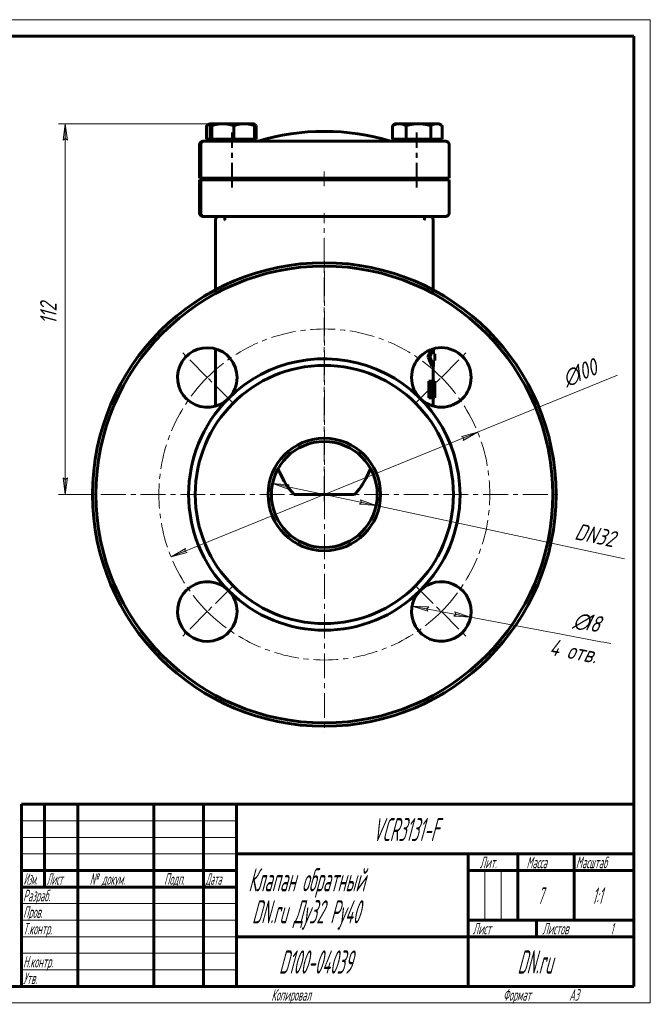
# Model space of a CAD drawing. Header units: millimetres. Extents: x 0 to 420, y 0 to 297.
# Tile 3 of 3: x 229 to 420, y 0 to 297. Entities that reach past the tile are written whole.
import ezdxf

# ---------------------------------------------------------------- set-up
doc = ezdxf.new("R2010")
doc.units = ezdxf.units.MM
for name, pattern in [('K5LT_AXLED', [12, 7.5, -1.5, 1.5, -1.5]), ('K5LT_BASIC', [0]), ('K5LT_THIN', [0])]:
    doc.linetypes.add(name, pattern=pattern)
doc.layers.add('Системный слой', color=7, linetype='Continuous')
doc.layers.add('Системный слой (1)', color=7, linetype='Continuous', true_color=0x6c6c6c)
doc.styles.add('KDIMTEXTSTYLE', font='GOST_AU.SHX', dxfattribs={"width": 0.96, "oblique": 15, "height": 5})
doc.styles.add('KTEXTSTYLE', font='GOST_AU.SHX', dxfattribs={"width": 0.56, "height": 5})
doc.dimstyles.new('KDIMSTYLE (1.00)', dxfattribs={"dimtxt": 5, "dimasz": 1, "dimexe": 2, "dimexo": 0, "dimgap": 1, "dimtad": 1, "dimtxsty": 'KDIMTEXTSTYLE', "dimsah": 1, "dimcen": 0, "dimdle": 1, "dimadec": 0, "dimazin": 0, "dimtfac": 0.667, "dimtmove": 0, "dimatfit": 3, "dimfxl": 1, "dimtvp": 1, "dimtolj": 1, "dimtzin": 0, "dimarcsym": 0})

# ---------------------------------------------------------------- blocks, each defined once
blk = doc.blocks.new('U0')
at = {"layer": 'Системный слой (1)', "color": 143, "linetype": 'K5LT_BASIC', "lineweight": 60, "true_color": 0x33acca}
for p, q in [((307.97, 160.34), (307.54, 161.37)), ((309.35, 157.65), (307.97, 160.34)), ((310.13, 156.39), (309.35, 157.65)), ((310.55, 155.79), (310.13, 156.39)), ((310.76, 155.5), (310.55, 155.79)), ((310.87, 155.36), (310.76, 155.5)), ((310.92, 155.28), (310.87, 155.36)), ((312.37, 153.58), (310.92, 155.28))]:
    blk.add_line(p, q, dxfattribs=at)
blk = doc.blocks.new('U1')
at = {"layer": 'Системный слой (1)', "color": 143, "linetype": 'K5LT_BASIC', "lineweight": 60, "true_color": 0x33acca}
for p, q in [((288.65, 215.38), (288.65, 236.58)), ((288.65, 180.28), (288.65, 197.58))]:
    blk.add_line(p, q, dxfattribs=at)
blk = doc.blocks.new('U2')
at = {"layer": 'Системный слой (1)', "color": 143, "linetype": 'K5LT_BASIC', "lineweight": 60, "true_color": 0x33acca}
for p, q in [((353.83, 184.37), (353.84, 184.51)), ((353.84, 184.51), (353.85, 184.6)), ((353.85, 184.77), (353.86, 184.93)), ((353.85, 184.68), (353.85, 184.77)), ((353.85, 184.63), (353.85, 184.68)), ((353.85, 184.61), (353.85, 184.63)), ((353.85, 184.6), (353.85, 184.61)), ((353.86, 185.19), (353.86, 185.28)), ((353.86, 185.11), (353.86, 185.19)), ((353.86, 185.03), (353.86, 185.11)), ((353.86, 184.93), (353.86, 185.03)), ((353.8, 184.07), (353.81, 184.09)), ((353.81, 184.13), (353.82, 184.18)), ((353.81, 184.11), (353.81, 184.13)), ((353.81, 184.1), (353.81, 184.11)), ((353.81, 184.09), (353.81, 184.1)), ((353.82, 184.26), (353.83, 184.37)), ((353.82, 184.18), (353.82, 184.26))]:
    blk.add_line(p, q, dxfattribs=at)
blk = doc.blocks.new('U3')
at = {"layer": 'Системный слой (1)', "color": 143, "linetype": 'K5LT_BASIC', "lineweight": 60, "true_color": 0x33acca}
for p, q in [((354.08, 187.74), (354.08, 187.77)), ((354.08, 182.77), (354.08, 182.8))]:
    blk.add_line(p, q, dxfattribs=at)
blk = doc.blocks.new('U4')
at = {"layer": 'Системный слой (1)', "color": 143, "linetype": 'K5LT_BASIC', "lineweight": 60, "true_color": 0x33acca}
for p, q in [((335.49, 161.37), (334.17, 158.52)), ((334.17, 158.52), (332.81, 156.26)), ((332.01, 155.15), (331.06, 154.01)), ((332.45, 155.74), (332.01, 155.15)), ((332.66, 156.04), (332.45, 155.74)), ((332.76, 156.18), (332.66, 156.04)), ((332.81, 156.26), (332.76, 156.18)), ((331.06, 154.01), (330.66, 153.58))]:
    blk.add_line(p, q, dxfattribs=at)
blk = doc.blocks.new('U5')
at = {"layer": 'Системный слой (1)', "color": 143, "linetype": 'K5LT_BASIC', "lineweight": 60, "true_color": 0x33acca}
for p, q in [((354.38, 215.38), (354.38, 236.58)), ((354.38, 187.77), (354.38, 192.2)), ((354.38, 180.28), (354.38, 182.77))]:
    blk.add_line(p, q, dxfattribs=at)
blk = doc.blocks.new('U6')
at = {"layer": 'Системный слой (1)', "color": 143, "linetype": 'K5LT_BASIC', "lineweight": 60, "true_color": 0x33acca}
for p, q in [((353.82, 186.35), (353.8, 186.46)), ((353.82, 186.26), (353.82, 186.35)), ((353.83, 186.21), (353.82, 186.26)), ((353.83, 186.19), (353.83, 186.21)), ((353.83, 186.17), (353.83, 186.19)), ((353.84, 186.01), (353.83, 186.17)), ((353.85, 185.8), (353.84, 186.01)), ((353.86, 185.64), (353.85, 185.8)), ((353.86, 185.52), (353.86, 185.64)), ((353.86, 185.41), (353.86, 185.52)), ((353.86, 185.28), (353.86, 185.41))]:
    blk.add_line(p, q, dxfattribs=at)
blk = doc.blocks.new('U7')
at = {"layer": 'Системный слой (1)', "color": 143, "linetype": 'K5LT_BASIC', "lineweight": 60, "true_color": 0x33acca}
for p, q in [((351.83, 237.23), (351.78, 236.88)), ((351.9, 237.46), (351.83, 237.23)), ((351.95, 237.58), (351.9, 237.46))]:
    blk.add_line(p, q, dxfattribs=at)
blk = doc.blocks.new('U8')
at = {"layer": 'Системный слой (1)', "color": 143, "linetype": 'K5LT_BASIC', "lineweight": 60, "true_color": 0x33acca}
for p, q in [((291.26, 237.58), (291.31, 237.45)), ((291.31, 237.45), (291.37, 237.22)), ((291.37, 237.22), (291.42, 236.89)), ((291.42, 236.89), (291.42, 236.89))]:
    blk.add_line(p, q, dxfattribs=at)
blk = doc.blocks.new('U9')
at = {"layer": 'Системный слой (1)', "color": 143, "linetype": 'K5LT_BASIC', "lineweight": 60, "true_color": 0x33acca}
for p, q in [((287.14, 265.3), (287.08, 265)), ((287.2, 265.49), (287.14, 265.3)), ((287.26, 265.57), (287.2, 265.49)), ((287.27, 265.57), (287.26, 265.57)), ((287.28, 265.58), (287.27, 265.58)), ((287.27, 265.58), (287.27, 265.57))]:
    blk.add_line(p, q, dxfattribs=at)
blk = doc.blocks.new('U10')
at = {"layer": 'Системный слой (1)', "color": 143, "linetype": 'K5LT_BASIC', "lineweight": 60, "true_color": 0x33acca}
for p, q in [((342.67, 265.44), (342.63, 265.3)), ((342.71, 265.53), (342.67, 265.44)), ((342.75, 265.57), (342.71, 265.53)), ((342.76, 265.57), (342.75, 265.57)), ((342.77, 265.58), (342.76, 265.58)), ((342.76, 265.58), (342.76, 265.57))]:
    blk.add_line(p, q, dxfattribs=at)
blk = doc.blocks.new('U11')
at = {"layer": 'Системный слой (1)', "color": 143, "linetype": 'K5LT_BASIC', "lineweight": 60, "true_color": 0x33acca}
for p, q in [((342.8, 265.56), (342.77, 265.58)), ((342.83, 265.51), (342.8, 265.56)), ((342.87, 265.44), (342.83, 265.51))]:
    blk.add_line(p, q, dxfattribs=at)
blk = doc.blocks.new('U12')
at = {"layer": 'Системный слой (1)', "color": 143, "linetype": 'K5LT_BASIC', "lineweight": 60, "true_color": 0x33acca}
for p, q in [((355.89, 265.53), (355.4, 265.58)), ((356.38, 265.38), (355.89, 265.53)), ((356.89, 265.12), (356.38, 265.38)), ((356.96, 265.08), (356.89, 265.12)), ((357.03, 265.04), (356.96, 265.08)), ((357.1, 265), (357.03, 265.04))]:
    blk.add_line(p, q, dxfattribs=at)
blk = doc.blocks.new('U13')
at = {"layer": 'Системный слой (1)', "color": 143, "linetype": 'K5LT_BASIC', "lineweight": 60, "true_color": 0x33acca}
for p, q in [((300.5, 265.23), (300.4, 265.28)), ((300.61, 265.18), (300.5, 265.23)), ((300.71, 265.12), (300.61, 265.18)), ((300.78, 265.08), (300.71, 265.12)), ((300.85, 265.04), (300.78, 265.08)), ((300.92, 265), (300.85, 265.04))]:
    blk.add_line(p, q, dxfattribs=at)
blk = doc.blocks.new('U14')
at = {"layer": 'Системный слой (1)', "color": 143, "linetype": 'K5LT_BASIC', "lineweight": 60, "true_color": 0x33acca}
for p, q in [((286.37, 265.21), (285.93, 265)), ((286.8, 265.37), (286.37, 265.21)), ((287.2, 265.49), (286.8, 265.37))]:
    blk.add_line(p, q, dxfattribs=at)
blk = doc.blocks.new('U15')
at = {"layer": 'Системный слой (1)', "color": 30, "linetype": 'K5LT_AXLED', "lineweight": 18, "true_color": 0xff8000}
for q in [(321.52, 225.58), (249.52, 153.58), (393.52, 153.58), (321.52, 81.58)]:
    blk.add_line((321.52, 153.58), q, dxfattribs=at)
blk = doc.blocks.new('U16')
at = {"layer": 'Системный слой (1)', "color": 30, "linetype": 'K5LT_AXLED', "lineweight": 18, "true_color": 0xff8000}
for p, q in [((286.16, 188.93), (278.38, 196.71)), ((356.87, 188.93), (364.65, 196.71)), ((293.94, 181.15), (286.16, 188.93)), ((349.09, 181.15), (356.87, 188.93)), ((293.94, 126), (286.16, 118.22)), ((349.09, 126), (356.87, 118.22)), ((286.16, 118.22), (278.38, 110.44)), ((356.87, 118.22), (364.65, 110.44))]:
    blk.add_line(p, q, dxfattribs=at)
for start, end in [(45, 135), (135, 225), (315, 45), (225, 315)]:
    blk.add_arc((321.52, 153.58), 50, start, end, dxfattribs=at)
blk = doc.blocks.new('D0')
at = {"layer": 'Системный слой (1)'}
for points in [[(363.45, 169.92), (367.83, 172.41), (362.95, 171.14), (363.66, 170.72)], [(280.08, 136.01), (279.37, 136.44), (279.58, 137.23), (275.2, 134.74)]]:
    blk.add_hatch(color=7, dxfattribs=at).paths.add_polyline_path(points)
at = {"layer": 'Системный слой (1)', "color": 7, "linetype": 'K5LT_THIN', "lineweight": 18, "true_color": 0xffffff}
for p, q in [((275.2, 134.74), (367.83, 172.41)), ((362.95, 171.14), (367.83, 172.41)), ((363.66, 170.72), (362.95, 171.14)), ((367.83, 172.41), (363.45, 169.92)), ((363.45, 169.92), (363.66, 170.72)), ((275.2, 134.74), (279.58, 137.23)), ((279.58, 137.23), (279.37, 136.44)), ((280.08, 136.01), (275.2, 134.74)), ((279.37, 136.44), (280.08, 136.01))]:
    blk.add_line(p, q, dxfattribs=at)
blk.add_wipeout([(395.28, 184.65), (392.5, 191.49), (404.59, 196.41), (407.37, 189.57)]).dxf.layer = 'Системный слой (1)'
blk.add_line((367.83, 172.41), (410.1, 189.6), dxfattribs=at)
at = {"layer": 'Системный слой (1)', "color": 7, "char_height": 5, "attachment_point": 1, "rotation": 22.1298, "style": 'KTEXTSTYLE'}
for s, insert in [('\\H5.0;\\W1.000;\\Q15;\\Q15;\\W0.960;100', (395.86, 192)), ('\\H5.0;\\W1.000;\\Q15;\\Q15;\\W0.960;∅', (392.8, 190.76))]:
    blk.add_mtext(s, dxfattribs=dict(at, insert=insert))
blk = doc.blocks.new('KDIMARROW_01')
at = {"layer": 'Системный слой'}
blk.add_hatch(color=0, dxfattribs=at).paths.add_polyline_path([(-5, -0.66), (0, 0), (-5, 0.66), (-4.5, 0)])
at = {"layer": 'Системный слой', "color": 0, "linetype": 'K5LT_THIN', "lineweight": 18}
for p, q in [((-4.5, 0), (-5, 0.66)), ((-5, 0.66), (0, 0)), ((0, 0), (-5, -0.66)), ((-5, -0.66), (-4.5, 0))]:
    blk.add_line(p, q, dxfattribs=at)
at = {"layer": 'Системный слой (1)', "color": 0, "linetype": 'K5LT_THIN', "lineweight": 18}
blk.add_line((321.52, 153.58), (320.52, 153.58), dxfattribs=at)
blk = doc.blocks.new('D1')
at = {"layer": 'Системный слой (1)'}
for points in [[(352.45, 119.06), (353.06, 119.61), (348.03, 119.89), (352.82, 118.32)], [(365.71, 116.55), (360.92, 118.12), (361.29, 117.38), (360.68, 116.83)]]:
    blk.add_hatch(color=7, dxfattribs=at).paths.add_polyline_path(points)
at = {"layer": 'Системный слой (1)', "color": 7, "linetype": 'K5LT_THIN', "lineweight": 18, "true_color": 0xffffff}
for p, q in [((348.03, 119.89), (353.06, 119.61)), ((352.82, 118.32), (348.03, 119.89)), ((348.03, 119.89), (365.71, 116.55)), ((353.06, 119.61), (352.45, 119.06)), ((352.45, 119.06), (352.82, 118.32)), ((360.68, 116.83), (361.29, 117.38)), ((365.71, 116.55), (360.68, 116.83)), ((361.29, 117.38), (360.92, 118.12)), ((360.92, 118.12), (365.71, 116.55))]:
    blk.add_line(p, q, dxfattribs=at)
blk.add_wipeout([(388.96, 103.62), (392.07, 120.09), (407.05, 117.26), (403.93, 100.79)]).dxf.layer = 'Системный слой (1)'
blk.add_line((365.71, 116.55), (408.08, 108.53), dxfattribs=at)
at = {"layer": 'Системный слой (1)', "color": 7, "char_height": 5, "attachment_point": 1, "rotation": 349.2889, "style": 'KTEXTSTYLE'}
for s, insert in [('\\H5.0;\\W1.000;\\Q15;\\Q15;\\W0.960;∅', (397.29, 118.3)), ('\\H5.0;\\W1.000;\\Q15;\\Q15;\\W0.960;18', (400.54, 117.68)), ('\\H5.0;\\W1.000;\\Q15;\\Q15;\\W0.960;4 отв.', (390.18, 110.09))]:
    blk.add_mtext(s, dxfattribs=dict(at, insert=insert))
blk = doc.blocks.new('D2')
at = {"layer": 'Системный слой (1)'}
for points in [[(310.27, 155.98), (310.9, 156.52), (305.87, 156.92), (310.62, 155.23)], [(337.16, 150.23), (332.41, 151.92), (332.76, 151.17), (332.13, 150.63)]]:
    blk.add_hatch(color=7, dxfattribs=at).paths.add_polyline_path(points)
at = {"layer": 'Системный слой (1)', "color": 7, "linetype": 'K5LT_THIN', "lineweight": 18, "true_color": 0xffffff}
for p, q in [((305.87, 156.92), (310.9, 156.52)), ((310.62, 155.23), (305.87, 156.92)), ((305.87, 156.92), (337.16, 150.23)), ((310.9, 156.52), (310.27, 155.98)), ((310.27, 155.98), (310.62, 155.23)), ((332.76, 151.17), (332.41, 151.92)), ((332.41, 151.92), (337.16, 150.23)), ((332.13, 150.63), (332.76, 151.17)), ((337.16, 150.23), (332.13, 150.63))]:
    blk.add_line(p, q, dxfattribs=at)
blk.add_wipeout([(396.57, 138.55), (398.11, 145.77), (411.49, 142.91), (409.95, 135.69)]).dxf.layer = 'Системный слой (1)'
blk.add_line((337.16, 150.23), (412.25, 134.18), dxfattribs=at)
at = {"layer": 'Системный слой (1)', "color": 7, "insert": (397.94, 145), "char_height": 5, "attachment_point": 1, "rotation": 347.9327, "style": 'KTEXTSTYLE'}
blk.add_mtext('\\H5.0;\\W1.000;\\Q15;\\Q15;\\W0.960;DN32', dxfattribs=at)
blk = doc.blocks.new('D3')
at = {"layer": 'Системный слой (1)'}
for points in [[(243.89, 260.58), (243.23, 265.58), (242.57, 260.58), (243.23, 261.08)], [(243.23, 153.58), (243.89, 158.58), (243.23, 158.08), (242.57, 158.58)]]:
    blk.add_hatch(color=7, dxfattribs=at).paths.add_polyline_path(points)
at = {"layer": 'Системный слой (1)', "color": 7, "linetype": 'K5LT_THIN', "lineweight": 18, "true_color": 0xffffff}
for p, q in [((290.83, 265.58), (241.23, 265.58)), ((242.57, 260.58), (243.23, 265.58)), ((243.23, 265.58), (243.89, 260.58)), ((243.23, 261.08), (242.57, 260.58)), ((243.89, 260.58), (243.23, 261.08)), ((243.23, 153.58), (242.57, 158.58)), ((242.57, 158.58), (243.23, 158.08)), ((243.23, 158.08), (243.89, 158.58)), ((243.89, 158.58), (243.23, 153.58)), ((251.52, 153.58), (241.23, 153.58))]:
    blk.add_line(p, q, dxfattribs=at)
blk.add_wipeout([(242.23, 204.96), (234.85, 204.96), (234.85, 213.82), (242.23, 213.82)]).dxf.layer = 'Системный слой (1)'
blk.add_line((243.23, 265.58), (243.23, 153.58), dxfattribs=at)
at = {"layer": 'Системный слой (1)', "color": 7, "insert": (235.64, 204.96), "char_height": 5, "attachment_point": 1, "rotation": 90, "style": 'KTEXTSTYLE'}
blk.add_mtext('\\H5.0;\\W1.000;\\Q15;\\Q15;\\W0.960;112', dxfattribs=at)
blk = doc.blocks.new('U36')
at = {"color": 7, "linetype": 'K5LT_THIN', "lineweight": 18, "true_color": 0xffffff}
for p, q in [((0, 297), (420, 297)), ((420, 297), (420, 0)), ((230, 55), (295, 55)), ((230, 50), (295, 50)), ((230, 45), (295, 45)), ((369.96, 25), (369.96, 40)), ((374.98, 25), (374.98, 40)), ((230, 30), (295, 30)), ((230, 25), (295, 25)), ((230, 20), (295, 20)), ((230, 15), (295, 15)), ((230, 10), (295, 10)), ((420, 0), (0, 0))]:
    blk.add_line(p, q, dxfattribs=at)
at = {"color": 143, "linetype": 'K5LT_BASIC', "lineweight": 60, "true_color": 0x33acca}
for p, q in [((20, 292), (415, 292)), ((415, 292), (415, 5)), ((230, 60), (415, 60)), ((230, 5), (230, 60)), ((237, 35), (237, 60)), ((247, 5), (247, 60)), ((270, 5), (270, 60)), ((285, 5), (285, 60)), ((295, 5), (295, 60)), ((295, 45), (415, 45)), ((365, 5), (365, 45)), ((380, 25), (380, 45)), ((397, 25), (397, 45)), ((230, 40), (295, 40)), ((365, 40), (380, 40)), ((380, 40), (415, 40)), ((230, 35), (295, 35)), ((365, 25), (415, 25)), ((385.57, 20), (385.57, 25)), ((295, 20), (365, 20)), ((365, 20), (415, 20)), ((415, 5), (20, 5))]:
    blk.add_line(p, q, dxfattribs=at)
at = {"color": 7, "attachment_point": 1, "style": 'KTEXTSTYLE'}
for s, insert, char_height in [('\\H5.0;\\W1.000;\\Q15;\\Q15;\\W0.560;\\H7.00;VCR3131-F', (336.13, 55.86), 7), ('\\H5.0;\\W1.000;\\Q15;\\Q15;\\W0.560;\\H3.50;Лит.', (368.47, 44.18), 3.5), ('\\H5.0;\\W1.000;\\Q15;\\Q15;\\W0.560;\\H3.50;Масса', (382.58, 44.18), 3.5), ('\\H5.0;\\W1.000;\\Q15;\\Q15;\\W0.540;\\H3.50;Масштаб', (397.52, 44.18), 3.5), ('\\H5.0;\\W1.000;\\Q15;\\Q15;\\W0.458;\\H3.50;Изм.', (230.62, 39.18), 3.5), ('\\H5.0;\\W1.000;\\Q15;\\Q15;\\W0.467;\\H3.50;Лист', (237.61, 39.18), 3.5), ('\\H5.0;\\W1.000;\\Q15;\\Q15;\\W0.560;\\H3.50;№ докум.', (250.63, 39.18), 3.5), ('\\H5.0;\\W1.000;\\Q15;\\Q15;\\W0.560;\\H3.50;Подп.', (273.1, 39.18), 3.5), ('\\H5.0;\\W1.000;\\Q15;\\Q15;\\W0.467;\\H3.50;Дата', (285.61, 39.18), 3.5), ('\\H5.0;\\W1.000;\\Q15;\\Q15;\\W0.560;\\H7.00;Клапан обратный', (298.54, 40.69), 7), ('\\H5.0;\\W1.000;\\Q15;\\Q15;\\W0.560;\\H3.50;Разраб.', (230.5, 34.18), 3.5), ('\\H5.0;\\W1.000;\\Q15;\\Q15;\\W0.560;7', (386, 34.9), 5), ('\\H5.0;\\W1.000;\\Q15;\\Q15;\\W0.560;{\\c16737820;1:1}', (402.44, 34.9), 5), ('\\H5.0;\\W1.000;\\Q15;\\Q15;\\W0.560;\\H7.00;DN.ru Ду32 Ру40', (299.65, 31.02), 7), ('\\H5.0;\\W1.000;\\Q15;\\Q15;\\W0.560;\\H3.50;Пров.', (230.5, 29.18), 3.5), ('\\H5.0;\\W1.000;\\Q15;\\Q15;\\W0.560;\\H3.50;Т.контр.', (230.5, 24.18), 3.5), ('\\H5.0;\\W1.000;\\Q15;\\Q15;\\W0.560;\\H3.50;Лист', (366.32, 24.18), 3.5), ('\\H5.0;\\W1.000;\\Q15;\\Q15;\\W0.560;\\H3.50;Листов', (387.36, 24.18), 3.5), ('\\H5.0;\\W1.000;\\Q15;\\Q15;\\W0.560;\\H3.50;1', (407.91, 24.18), 3.5), ('\\H5.0;\\W1.000;\\Q15;\\Q15;\\W0.560;\\H7.00;{\\c16737820;D100-04039}', (307.8, 15.86), 7), ('\\H5.0;\\W1.000;\\Q15;\\Q15;\\W0.560;\\H7.00;DN.ru', (379.84, 15.86), 7), ('\\H5.0;\\W1.000;\\Q15;\\Q15;\\W0.560;\\H3.50;Н.контр.', (230.5, 14.18), 3.5), ('\\H5.0;\\W1.000;\\Q15;\\Q15;\\W0.560;\\H3.50;Утв.', (230.5, 9.18), 3.5), ('\\H5.0;\\W1.000;\\Q15;\\Q15;\\W0.560;\\H3.50;Копировал', (305.5, 4.18), 3.5), ('\\H5.0;\\W1.000;\\Q15;\\Q15;\\W0.560;\\H3.50;Формат', (375.5, 4.18), 3.5), ('\\H5.0;\\W1.000;\\Q15;\\Q15;\\W0.560;\\H3.50;A3', (395.5, 4.18), 3.5)]:
    blk.add_mtext(s, dxfattribs=dict(at, insert=insert, char_height=char_height))

msp = doc.modelspace()

# ---------------------------------------------------------------- linework, layer by layer
at = {"layer": 'Системный слой (1)', "color": 143, "linetype": 'K5LT_BASIC', "lineweight": 60, "true_color": 0x33acca}
for p, q in [((285.929, 260.876), (285.929, 264.996)), ((286.924, 265.576), (286.135, 265.121)), ((286.924, 265.576), (287.27, 265.576)), ((287.076, 260.876), (287.076, 264.996)), ((287.27, 265.576), (287.257, 265.569)), ((287.27, 265.576), (287.28, 265.576)), ((287.28, 265.576), (290.831, 265.576)), ((287.484, 260.876), (287.484, 264.996)), ((290.831, 265.576), (297.321, 265.576)), ((294.178, 260.876), (294.178, 264.996)), ((297.321, 265.576), (300.27, 265.576)), ((300.27, 265.576), (300.284, 265.569)), ((300.398, 265.302), (300.712, 265.121)), ((300.465, 260.876), (300.465, 264.996)), ((300.918, 260.876), (300.918, 264.996)), ((342.112, 260.876), (342.112, 264.996)), ((343.107, 265.576), (342.318, 265.121)), ((342.76, 265.576), (342.747, 265.569)), ((342.76, 265.576), (342.769, 265.576)), ((342.769, 265.576), (343.107, 265.576)), ((343.107, 265.576), (344.162, 265.576)), ((344.162, 265.576), (349.96, 265.576)), ((346.213, 260.876), (346.213, 264.996)), ((349.96, 265.576), (355.404, 265.576)), ((353.707, 260.876), (353.707, 264.996)), ((355.404, 265.576), (356.107, 265.576)), ((356.107, 265.576), (356.895, 265.121)), ((357.101, 260.876), (357.101, 264.996)), ((283.845, 249.176), (283.845, 259.276)), ((284.167, 249.176), (284.167, 259.276)), ((284.845, 260.276), (284.845, 260.276)), ((284.864, 260.276), (284.845, 260.276)), ((285.168, 260.276), (284.864, 260.276)), ((285.168, 260.276), (285.167, 260.276)), ((285.187, 260.276), (285.168, 260.276)), ((294.242, 260.276), (285.187, 260.276)), ((287.076, 260.876), (285.929, 260.876)), ((286.924, 260.876), (286.924, 260.276)), ((287.28, 260.876), (287.076, 260.876)), ((287.27, 260.876), (287.27, 260.276)), ((287.484, 260.876), (287.28, 260.876)), ((290.831, 260.876), (287.484, 260.876)), ((294.178, 260.876), (290.831, 260.876)), ((297.321, 260.876), (294.178, 260.876)), ((349.241, 260.276), (294.242, 260.276)), ((300.465, 260.876), (297.321, 260.876)), ((300.27, 260.876), (300.27, 260.276)), ((300.918, 260.876), (300.465, 260.876)), ((344.162, 260.876), (342.112, 260.876)), ((342.76, 260.876), (342.76, 260.276)), ((343.107, 260.876), (343.107, 260.276)), ((346.213, 260.876), (344.162, 260.876)), ((349.96, 260.876), (346.213, 260.876)), ((358.185, 260.276), (349.241, 260.276)), ((353.707, 260.876), (349.96, 260.876)), ((355.404, 260.876), (353.707, 260.876)), ((357.101, 260.876), (355.404, 260.876)), ((356.107, 260.876), (356.107, 260.276)), ((359.185, 249.176), (359.185, 259.276)), ((283.845, 249.176), (283.845, 249.176)), ((283.845, 249.176), (283.864, 249.176)), ((283.845, 248.676), (283.845, 248.676)), ((283.845, 248.676), (283.86, 248.676)), ((283.845, 238.576), (283.845, 248.676)), ((284.172, 248.676), (283.86, 248.676)), ((283.864, 249.176), (284.167, 249.176)), ((284.167, 249.176), (284.168, 249.176)), ((284.168, 249.176), (284.187, 249.176)), ((284.172, 248.676), (284.172, 248.676)), ((284.172, 238.576), (284.172, 248.676)), ((284.172, 248.676), (284.187, 248.676)), ((284.187, 249.176), (294.249, 249.176)), ((294.249, 248.676), (284.187, 248.676)), ((289.424, 249.176), (289.424, 249.043)), ((289.79, 248.676), (289.424, 249.043)), ((289.77, 249.043), (289.424, 249.043)), ((289.77, 249.176), (289.77, 249.043)), ((290.137, 248.676), (289.77, 249.043)), ((297.338, 249.043), (289.77, 249.043)), ((294.249, 249.176), (349.248, 249.176)), ((294.249, 248.676), (349.248, 248.676)), ((297.77, 249.043), (297.338, 249.043)), ((297.403, 248.676), (297.77, 249.043)), ((297.77, 249.176), (297.77, 249.043)), ((314.015, 248.676), (314.015, 249.176)), ((329.015, 248.676), (329.015, 249.176)), ((345.26, 249.176), (345.26, 249.043)), ((345.627, 248.676), (345.26, 249.043)), ((345.607, 249.043), (345.26, 249.043)), ((345.607, 249.176), (345.607, 249.043)), ((347.798, 249.043), (345.607, 249.043)), ((345.974, 248.676), (345.607, 249.043)), ((353.607, 249.043), (347.798, 249.043)), ((349.248, 249.176), (359.185, 249.176)), ((359.185, 248.676), (349.248, 248.676)), ((353.24, 248.676), (353.607, 249.043)), ((353.607, 249.176), (353.607, 249.043)), ((359.185, 238.576), (359.185, 248.676)), ((284.845, 237.576), (284.86, 237.576)), ((284.845, 237.576), (284.845, 237.576)), ((284.86, 237.576), (285.172, 237.576)), ((285.172, 237.576), (285.172, 237.576)), ((285.172, 237.576), (285.187, 237.576)), ((285.187, 237.576), (294.242, 237.576)), ((294.242, 237.576), (349.241, 237.576)), ((349.241, 237.576), (358.185, 237.576)), ((352.818, 195.038), (353.859, 197.413)), ((353.343, 195.038), (354.421, 197.592)), ((354.5, 196.038), (354.5, 197.614)), ((352.818, 195.038), (353.343, 195.038)), ((354.5, 196.038), (354.877, 196.038)), ((354.5, 192.204), (354.5, 194.038)), ((354.5, 194.038), (354.877, 194.038)), ((354.877, 194.038), (354.877, 196.038)), ((353.994, 192.204), (354.5, 192.204)), ((353.103, 182.771), (353.103, 187.771)), ((353.623, 187.771), (353.103, 187.771)), ((353.922, 187.771), (353.623, 187.771)), ((353.623, 187.771), (353.623, 182.771)), ((354.586, 187.771), (354.081, 187.771)), ((354.698, 187.771), (354.586, 187.771)), ((354.586, 187.771), (354.586, 182.771)), ((354.846, 187.771), (354.698, 187.771)), ((354.846, 187.771), (354.846, 183.813)), ((354.867, 187.771), (354.846, 187.771)), ((354.867, 182.771), (354.867, 187.771)), ((353.803, 183.347), (353.803, 187.196)), ((353.803, 187.196), (353.93, 187.196)), ((354.224, 186.896), (353.803, 186.896)), ((354.662, 182.771), (354.662, 187.083)), ((353.623, 182.771), (353.103, 182.771)), ((353.623, 182.771), (353.925, 182.771)), ((354.236, 183.679), (353.803, 183.679)), ((353.93, 183.347), (353.803, 183.347)), ((354.586, 182.771), (354.081, 182.771)), ((354.586, 182.771), (354.662, 182.771)), ((354.84, 182.771), (354.662, 182.771)), ((354.84, 182.771), (354.867, 182.771)), ((354.875, 183.728), (354.867, 183.728)), ((354.875, 182.771), (354.867, 182.771)), ((354.875, 183.728), (354.875, 182.771)), ((312.367, 153.576), (330.663, 153.576))]:
    msp.add_line(p, q, dxfattribs=at)
at = {"layer": 'Системный слой (1)', "color": 30, "linetype": 'K5LT_AXLED', "lineweight": 18, "true_color": 0xff8000}
for p, q in [((293.424, 246.276), (293.424, 262.876)), ((293.77, 246.276), (293.77, 262.876)), ((349.26, 246.276), (349.26, 262.876)), ((349.607, 246.276), (349.607, 262.876)), ((321.515, 246.676), (321.515, 251.176)), ((321.515, 151.576), (321.515, 238.576))]:
    msp.add_line(p, q, dxfattribs=at)
at = {"layer": 'Системный слой (1)', "color": 143, "linetype": 'K5LT_BASIC', "lineweight": 60, "true_color": 0x33acca}
for centre, radius in [((321.515, 153.576), 69), ((356.87, 188.932), 9), ((321.515, 153.576), 39), ((321.515, 153.576), 17), ((321.515, 153.576), 16)]:
    msp.add_circle(centre, radius, dxfattribs=at)
for centre, radius, start, end in [((321.515, 195.11), 68.167, 72.93847, 107.06153), ((284.845, 259.276), 1, 90, 180), ((285.167, 259.276), 1, 90, 180), ((358.185, 259.276), 1, 0, 90), ((284.845, 238.576), 1, 180, 270), ((285.172, 238.576), 1, 180, 270), ((358.185, 238.576), 1, 270, 0), ((289.654, 236.576), 1, 90, 180), ((353.377, 236.576), 1, 0, 90), ((321.515, 153.576), 70, 0, 180), ((286.16, 188.932), 9, 0, 315), ((321.515, 153.576), 41, 0, 135), ((286.16, 188.932), 9, 315, 0), ((321.515, 153.576), 41, 135, 225), ((321.515, 153.576), 70, 180, 0), ((321.515, 153.576), 41, 315, 0), ((286.16, 118.221), 9, 45, 0), ((356.87, 118.221), 9, 0, 135), ((286.16, 118.221), 9, 0, 45), ((321.515, 153.576), 41, 225, 315), ((356.87, 118.221), 9, 135, 0)]:
    msp.add_arc(centre, radius, start, end, dxfattribs=at)
for centre, major_axis, ratio, start_param, end_param in [((321.515, 189.369), (-32.862, 0), 0.5669134, 3.2943392, 3.4508031), ((321.515, 189.369), (-33.362, 0), 0.5669134, 3.2920324, 3.4460189), ((321.515, 180.984), (0, -65.582), 0.5087001, 1.6139458, 1.6744802), ((321.515, 179.722), (0, -65.012), 0.5131579, 1.6177147, 1.684254)]:
    msp.add_ellipse(centre, major_axis=major_axis, ratio=ratio, start_param=start_param, end_param=end_param, dxfattribs=at)
for points, weights in [([(285.929, 264.996), (286.034, 265.063), (286.136, 265.121)], [1, 1.00423471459, 1.00752447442]), ([(287.484, 264.996), (287.375, 265.576), (287.28, 265.576)], [1, 1.0379548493, 1]), ([(290.831, 265.576), (289.278, 265.576), (287.484, 264.996)], [1, 1.0379548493, 1]), ([(294.178, 264.996), (292.384, 265.576), (290.831, 265.576)], [1, 1.0379548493, 1]), ([(297.321, 265.576), (295.863, 265.576), (294.178, 264.996)], [1, 1.0379548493, 1]), ([(300.465, 264.996), (298.78, 265.576), (297.321, 265.576)], [1, 1.0379548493, 1]), ([(300.28, 265.571), (300.366, 265.521), (300.465, 264.996)], [1.00672304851, 1.03422722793, 1]), ([(344.162, 265.576), (343.211, 265.576), (342.112, 264.996)], [1, 1.0379548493, 1]), ([(342.112, 264.996), (342.217, 265.063), (342.319, 265.121)], [1, 1.00423471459, 1.00752447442]), ([(346.213, 264.996), (345.114, 265.576), (344.162, 265.576)], [1, 1.0379548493, 1]), ([(349.96, 265.576), (348.221, 265.576), (346.213, 264.996)], [1, 1.0379548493, 1]), ([(353.707, 264.996), (351.699, 265.576), (349.96, 265.576)], [1, 1.0379548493, 1]), ([(355.404, 265.576), (354.617, 265.576), (353.707, 264.996)], [1, 1.0379548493, 1])]:
    msp.add_rational_spline(points, weights, degree=2, dxfattribs=at)
for points, knots in [([(291.517, 236.576), (291.517, 236.577), (291.516, 236.578), (291.51, 236.589), (291.503, 236.601), (291.491, 236.624), (291.485, 236.636), (291.474, 236.662), (291.468, 236.675), (291.457, 236.704), (291.452, 236.719), (291.443, 236.749), (291.439, 236.763), (291.432, 236.79), (291.43, 236.802), (291.424, 236.836), (291.421, 236.859), (291.419, 236.882), (291.419, 236.883), (291.418, 236.884)], [-0.000366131, -0.000366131, -0.000366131, -0.000366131, 0, 0, 0.005800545, 0.005800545, 0.011898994, 0.011898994, 0.018500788, 0.018500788, 0.025664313, 0.025664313, 0.032251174, 0.032251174, 0.03769153, 0.03769153, 0.047463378, 0.047463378, 0.047915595, 0.047915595, 0.047915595, 0.047915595]), ([(351.776, 236.876), (351.776, 236.872), (351.776, 236.869), (351.766, 236.766), (351.735, 236.667), (351.684, 236.578), (351.683, 236.577), (351.683, 236.576)], [0.030659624, 0.030659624, 0.030659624, 0.030659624, 0.032201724, 0.032201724, 0.074623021, 0.074623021, 0.074957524, 0.074957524, 0.074957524, 0.074957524]), ([(354.308, 187.374), (354.278, 187.481), (354.243, 187.561), (354.201, 187.627), (354.197, 187.633), (354.187, 187.648), (354.18, 187.657), (354.165, 187.676), (354.157, 187.685), (354.135, 187.706), (354.122, 187.716), (354.089, 187.737), (354.067, 187.748), (354.028, 187.759), (354.014, 187.763), (353.977, 187.769), (353.954, 187.771), (353.928, 187.771), (353.925, 187.771), (353.922, 187.771)], [-0.35940065, -0.35940065, -0.35940065, -0.35940065, -0.19489366, -0.19489366, -0.17691639, -0.17691639, -0.15132076, -0.15132076, -0.12388458, -0.12388458, -0.09240553, -0.09240553, -0.05277374, -0.05277374, -0.03301743, -0.03301743, -0.00342363, -0.00342363, 0, 0, 0, 0]), ([(354.482, 185.267), (354.482, 185.499), (354.479, 185.733), (354.461, 186.239), (354.447, 186.432), (354.416, 186.8), (354.388, 187.021), (354.337, 187.267), (354.323, 187.323), (354.308, 187.374)], [-0.18419644, -0.18419644, -0.18419644, -0.18419644, -0.15270509, -0.15270509, -0.11382015, -0.11382015, -0.02823781, -0.02823781, 0, 0, 0, 0]), ([(353.93, 187.196), (353.948, 187.196), (353.965, 187.195), (353.998, 187.189), (354.014, 187.184), (354.043, 187.172), (354.056, 187.165), (354.075, 187.152), (354.082, 187.146), (354.094, 187.136), (354.099, 187.131), (354.103, 187.126), (354.104, 187.125), (354.104, 187.125), (354.148, 187.078), (354.188, 187.001), (354.224, 186.896)], [-0.10114964, -0.10114964, -0.10114964, -0.10114964, -0.09417029, -0.09417029, -0.08560831, -0.08560831, -0.0764523, -0.0764523, -0.06983967, -0.06983967, -0.06370354, -0.06370354, -0.06322705, -0.06322705, -0.06284785, 0, 0, 0, 0]), ([(354.224, 186.896), (354.251, 186.813), (354.274, 186.71), (354.314, 186.461), (354.329, 186.32), (354.36, 185.888), (354.367, 185.578), (354.367, 185.275)], [-0.18835955, -0.18835955, -0.18835955, -0.18835955, -0.13985523, -0.13985523, -0.09076242, -0.09076242, 0, 0, 0, 0]), ([(354.367, 185.275), (354.367, 185.051), (354.363, 184.818), (354.347, 184.457), (354.336, 184.27), (354.293, 183.922), (354.268, 183.787), (354.236, 183.679)], [-0.22788686, -0.22788686, -0.22788686, -0.22788686, -0.12587354, -0.12587354, -0.05890324, -0.05890324, 0, 0, 0, 0]), ([(354.307, 183.173), (354.334, 183.269), (354.358, 183.383), (354.4, 183.65), (354.417, 183.8), (354.452, 184.189), (354.472, 184.507), (354.481, 185.049), (354.482, 185.158), (354.482, 185.267)], [-0.34498138, -0.34498138, -0.34498138, -0.34498138, -0.25590583, -0.25590583, -0.16341351, -0.16341351, -0.03283301, -0.03283301, 0, 0, 0, 0]), ([(353.925, 182.771), (353.996, 182.771), (354.07, 182.785), (354.167, 182.862), (354.216, 182.915), (354.284, 183.099), (354.296, 183.134), (354.307, 183.173)], [-0.2935541, -0.2935541, -0.2935541, -0.2935541, -0.12043834, -0.12043834, -0.02179194, -0.02179194, 0, 0, 0, 0]), ([(354.236, 183.679), (354.185, 183.5), (354.134, 183.442), (354.055, 183.364), (353.992, 183.347), (353.93, 183.347)], [-0.11395826, -0.11395826, -0.11395826, -0.11395826, -0.07867127, -0.07867127, 0, 0, 0, 0])]:
    msp.add_open_spline(points, degree=3, knots=knots, dxfattribs=at)

# ---------------------------------------------------------------- block references
at = {"layer": 'Системный слой (1)'}
for name in ['U14', 'U9', 'U13', 'U10', 'U11', 'U12', 'U1', 'U8', 'U7', 'U5', 'U15', 'U16', 'U3', 'U6', 'U2', 'U0', 'U4']:
    msp.add_blockref(name, (0, 0), dxfattribs=at)

# ---------------------------------------------------------------- next in the draw order: dimensions: what is measured, and where the dimension line sits
at = {"layer": 'Системный слой (1)', "color": 7}
dim = msp.add_diameter_dim_2p(p1=(275.198, 134.741), p2=(367.832, 172.412), dimstyle='KDIMSTYLE (1.00)', override={"dimpost": '\\H5.0;\\W0.960;\\Q15;<>', "dimblk1": 'KDIMARROW_01', "dimblk2": 'KDIMARROW_01', "dimclrt": 7, "dimtol": 1, "dimtp": 0, "dimtm": 0, "dimtdec": 5, "dimatfit": 2, "dimtolj": 1}, dxfattribs=at)
dim.commit()
dim.dimension.update_dxf_attribs({"geometry": 'D0', "text_midpoint": (401.955, 186.288), "dimtype": 163})
dim = msp.add_diameter_dim_2p(p1=(348.027, 119.894), p2=(365.714, 116.548), dimstyle='KDIMSTYLE (1.00)', override={"dimpost": '\\H5.0;\\W0.960;\\Q15;<>\\X\\H5.0;\\W0.960;\\Q15;\\Q15;4 отв.', "dimblk1": 'KDIMARROW_01', "dimblk2": 'KDIMARROW_01', "dimclrt": 7, "dimtol": 1, "dimtp": 0, "dimtm": 0, "dimtdec": 5, "dimatfit": 2, "dimtolj": 1}, dxfattribs=at)
dim.commit()
dim.dimension.update_dxf_attribs({"geometry": 'D1', "text_midpoint": (398.314, 110.382)})

# ---------------------------------------------------------------- next in the draw order: dimensions: what is measured, and where the dimension line sits
dim = msp.add_linear_dim(base=(243.23, 265.576), p1=(251.515, 153.576), p2=(290.831, 265.576), angle=90, dimstyle='KDIMSTYLE (1.00)', override={"dimexo": 0, "dimpost": '\\H5.0;\\W0.960;\\Q15;<>', "dimblk1": 'KDIMARROW_01', "dimblk2": 'KDIMARROW_01', "dimse1": 0, "dimse2": 0, "dimclrt": 7, "dimtol": 1, "dimtp": 0, "dimtm": 0, "dimtdec": 5, "dimtolj": 1}, dxfattribs=at)
dim.commit()
dim.dimension.update_dxf_attribs({"geometry": 'D3', "text_midpoint": (243.23, 209.576), "dimtype": 160})
dim = msp.add_diameter_dim_2p(p1=(305.869, 156.921), p2=(337.162, 150.231), dimstyle='KDIMSTYLE (1.00)', override={"dimpost": '\\H5.0;\\W0.960;\\Q15;\\Q15;DN\\H5.0;\\W0.960;\\Q15;<>', "dimblk1": 'KDIMARROW_01', "dimblk2": 'KDIMARROW_01', "dimclrt": 7, "dimtol": 1, "dimtp": 0, "dimtm": 0, "dimtdec": 5, "dimatfit": 2, "dimtolj": 1}, dxfattribs=at)
dim.commit()
dim.dimension.update_dxf_attribs({"geometry": 'D2', "text_midpoint": (403.327, 136.086), "dimtype": 163})

# ---------------------------------------------------------------- next in the draw order: block references
msp.add_blockref('U36', (0, 0))

doc.saveas('drawing.dxf')
